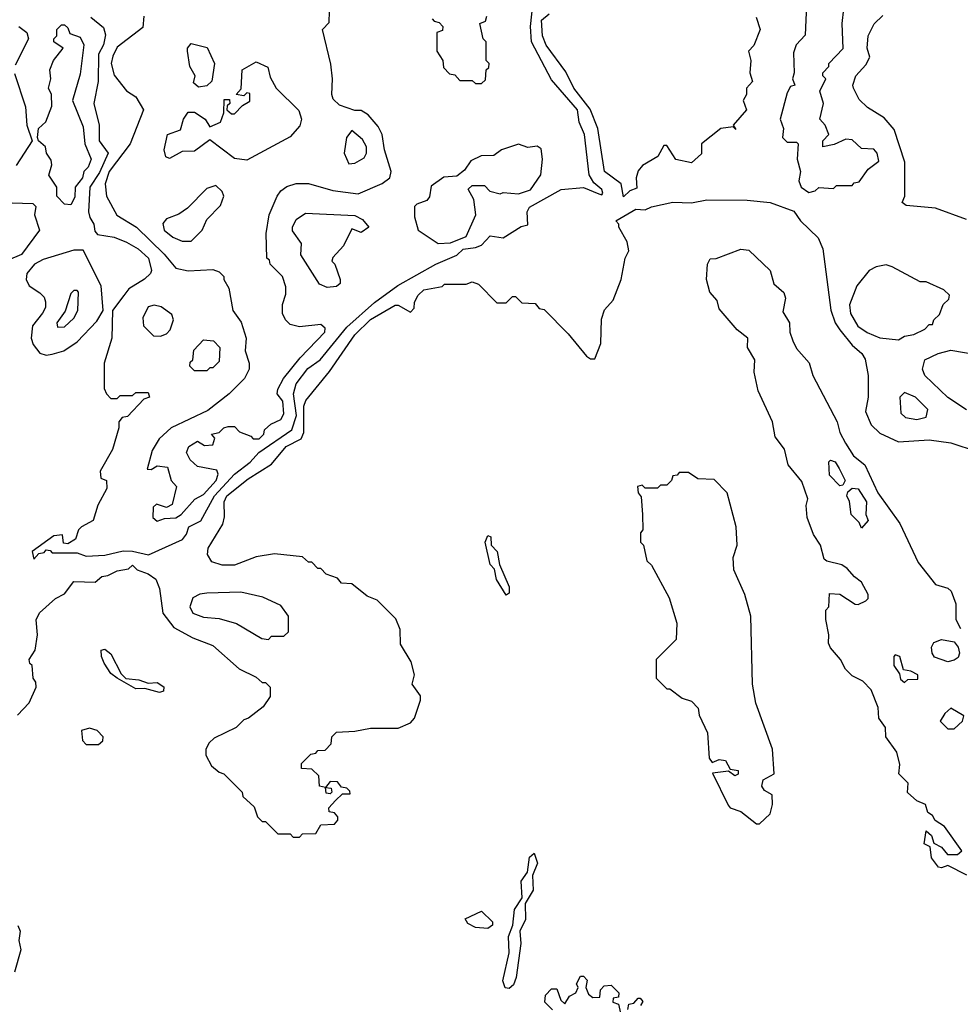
# Model space of a CAD drawing. Extents: x 2668140 to 2765664, y 823621 to 955240.
# Tile 194 of 256: x 2677489 to 2680535, y 905078 to 908267. Entities that reach past the tile are written whole.
import ezdxf

# ---------------------------------------------------------------- set-up
doc = ezdxf.new("R2010")
doc.units = 0

msp = doc.modelspace()

# ---------------------------------------------------------------- linework, layer by layer
at = {"layer": '0CON02XD'}
for points in [[(2677535, 906520), (2677551.7, 906538.3), (2677568.3, 906541.7), (2677575, 906550), (2677588.3, 906548.3), (2677595, 906540), (2677675, 906540), (2677705, 906530), (2677765, 906533.3), (2677825, 906546.7), (2677855, 906546.2), (2677906.1, 906533.9), (2678016.1, 906583.9), (2678029.5, 906600.5), (2678037.5, 906625), (2678076.1, 906643.9), (2678120, 906725), (2678184.5, 906795.5), (2678235.6, 906834.4), (2678263.8, 906865), (2678370.8, 906939.2), (2678385.6, 906985), (2678376, 907055), (2678385, 907087.5), (2678422.3, 907137.7), (2678462.5, 907165), (2678549.1, 907270.9), (2678638.8, 907351.2), (2678713.8, 907406.2), (2678837.5, 907475), (2678905, 907503.8), (2678925, 907523.3), (2678965, 907528.8), (2678985, 907536.7), (2679013, 907567), (2679055, 907560), (2679113, 907597), (2679135, 907602.5), (2679132.5, 907645), (2679140.7, 907659.3), (2679243, 907717), (2679315, 907723.3), (2679365, 907702.5), (2679375, 907700), (2679377.5, 907705), (2679375, 907717.5), (2679348.3, 907738.3), (2679333.8, 907765), (2679318.8, 907895), (2679301.2, 907935), (2679296.2, 907975), (2679211.7, 908071.7), (2679146.7, 908195), (2679143.8, 908245), (2679153.8, 908335)], [(2677935, 906643.3), (2677958.3, 906651.7), (2677995, 906653.8), (2678012.5, 906665), (2678056.2, 906713.8), (2678085, 906728.8), (2678126, 906775), (2678132.5, 906795), (2678128.3, 906808.3), (2678065, 906820), (2678041.7, 906841.7), (2678030, 906865), (2678037.5, 906885), (2678065, 906902.5), (2678088.3, 906888.3), (2678115, 906890), (2678121.7, 906911.7), (2678110, 906925), (2678135, 906930), (2678150, 906945), (2678165, 906950), (2678185, 906950), (2678201.7, 906931.7), (2678238.3, 906918.3), (2678245, 906910), (2678265, 906910), (2678280, 906925), (2678281.7, 906938.3), (2678303, 906957), (2678335, 906972.5), (2678345, 906990), (2678341.7, 907031.7), (2678323.3, 907055), (2678325, 907070), (2678343.8, 907105), (2678398, 907172), (2678477.5, 907255), (2678478.3, 907268.3), (2678465, 907280), (2678395, 907272.5), (2678365, 907280), (2678350, 907295), (2678340, 907315), (2678340, 907345), (2678351.7, 907378.3), (2678351.7, 907401.7), (2678340, 907435), (2678300, 907475), (2678298.3, 907488.3), (2678290, 907495), (2678287.5, 907575), (2678297.5, 907635), (2678323.3, 907695), (2678335, 907712.5), (2678355, 907726.7), (2678385, 907736.7), (2678425, 907736.7), (2678503.9, 907713.9), (2678585, 907703.3), (2678663.6, 907736.4), (2678687.5, 907755), (2678692.5, 907775), (2678671.2, 907845), (2678663.3, 907895), (2678650.7, 907920.7), (2678618.3, 907958.3), (2678595, 907972.5), (2678575, 907973.3), (2678525, 907990), (2678505, 908010), (2678500, 908025), (2678502.5, 908075), (2678497, 908123), (2678470, 908235), (2678491.7, 908258.3), (2678492.5, 908295)], [(2680037.5, 908315), (2680033, 908217), (2680004.2, 908185.8), (2679995, 908160), (2679997.5, 908095), (2679992.5, 908075), (2680000, 908055), (2679985, 908050), (2679975, 908030), (2679952, 907945), (2679962.5, 907915), (2679960, 907885), (2679975, 907870), (2680005, 907870), (2680010, 907865), (2680007.5, 907815), (2680017.5, 907775), (2680012.5, 907745), (2680020, 907725), (2680045, 907707.5)], [(2680045, 907707.5), (2680065, 907712.5), (2680077, 907723), (2680125, 907720), (2680135, 907730), (2680185, 907730), (2680191.7, 907738.3), (2680208.3, 907741.7), (2680237, 907783), (2680271.7, 907808.3), (2680266.7, 907835), (2680255, 907847.5), (2680215, 907850), (2680185, 907877.5), (2680165, 907880), (2680127, 907863), (2680090, 907855), (2680090, 907875), (2680110, 907895), (2680097.5, 907925), (2680080, 907945), (2680092.5, 907995), (2680080, 908035), (2680100, 908075), (2680090, 908085), (2680090, 908095), (2680110, 908115), (2680110, 908125), (2680156.4, 908173.6), (2680152.5, 908255), (2680158.3, 908301.7)], [(2677720, 908275), (2677761.2, 908241.2), (2677767.7, 908217.7), (2677760.8, 908185), (2677744.2, 908155), (2677743, 908067), (2677730, 907995), (2677746.7, 907925), (2677746.7, 907875), (2677776.2, 907835), (2677748.3, 907771.7), (2677716.2, 907725), (2677712, 907645), (2677716.1, 907626.1), (2677730, 907605), (2677732.5, 907582.5), (2677741.7, 907571.7), (2677795, 907562.5), (2677835, 907546.7), (2677872.5, 907525), (2677906.2, 907495), (2677916.7, 907455), (2677912.5, 907445), (2677893.6, 907426.4), (2677842.5, 907395), (2677826.1, 907373.9), (2677790, 907325), (2677787.5, 907235), (2677762.5, 907155), (2677763, 907073), (2677770, 907055), (2677785, 907040), (2677805, 907040), (2677815, 907050), (2677855, 907050), (2677865, 907060), (2677905, 907060), (2677910, 907045), (2677891.7, 907038.3), (2677838.3, 906981.7), (2677821.7, 906978.3), (2677810, 906965), (2677810, 906945), (2677790, 906875), (2677750, 906805), (2677751.7, 906781.7), (2677770, 906775), (2677771.7, 906748.3), (2677742.5, 906695), (2677727.5, 906645), (2677690, 906625), (2677680, 906615), (2677670, 906585), (2677645, 906570), (2677631.7, 906571.7), (2677628.3, 906598.3), (2677600, 906595), (2677530, 906545), (2677535, 906520)], [(2677891.7, 908278.3), (2677888.3, 908241.7), (2677805, 908177.5), (2677790.8, 908149.2), (2677786, 908125), (2677795, 908087.5), (2677835, 908036.7), (2677865, 908017.5), (2677890, 907975), (2677847.5, 907865), (2677779.2, 907775), (2677766.2, 907735), (2677770, 907695), (2677803.6, 907633.6), (2677867.5, 907595), (2677957.7, 907507.7), (2677995, 907462.5), (2678035, 907453.3), (2678115, 907457.5), (2678135, 907450), (2678150, 907435), (2678150, 907425), (2678167, 907397), (2678180, 907325), (2678207, 907287), (2678222.5, 907235)], [(2678825, 908270), (2678831.7, 908261.7), (2678848.3, 908258.3), (2678860, 908245), (2678858.3, 908231.7), (2678840, 908225), (2678840, 908165), (2678860, 908135), (2678861.7, 908111.7), (2678881.7, 908091.7), (2678898.3, 908088.3), (2678915, 908070), (2678955, 908070), (2678965, 908060), (2678985, 908060), (2678998.3, 908071.7), (2679000, 908105), (2679008.3, 908111.7), (2679010, 908125), (2679000, 908135), (2679000, 908195), (2678990, 908205), (2678980, 908255), (2678998.3, 908261.7), (2679001.7, 908278.3)], [(2679445, 907693.3), (2679437.5, 907735), (2679383.3, 907775), (2679361.2, 907915), (2679337, 907977), (2679284.2, 908045), (2679258.3, 908098.3), (2679194.4, 908184.4), (2679182.5, 908215), (2679179.2, 908265), (2679204.1, 908285.9)], [(2679873.8, 908275), (2679887.5, 908235), (2679867, 908183), (2679850, 908165), (2679856.7, 908135), (2679853.3, 908095), (2679863, 908067), (2679842.5, 908045), (2679842.5, 908025), (2679832.5, 908005), (2679842.5, 907975), (2679800, 907925), (2679808.3, 907911.7), (2679800, 907920), (2679760, 907915), (2679697.5, 907865), (2679697, 907833), (2679665, 907803.3), (2679613.8, 907813.8), (2679585, 907860), (2679575, 907860), (2679556.4, 907823.6), (2679505.8, 907794.2), (2679492.7, 907777.3), (2679485.8, 907755), (2679488.3, 907721.7), (2679465, 907712.5), (2679445, 907693.3)], [(2680555, 907620), (2680455, 907656.2), (2680360, 907665), (2680347.5, 907675), (2680356.2, 907695), (2680356.2, 907805), (2680321.7, 907911.7), (2680289.3, 907949.3), (2680235, 907982.5), (2680208.3, 908008.3), (2680190, 908045), (2680187.5, 908055), (2680197.5, 908085), (2680229.3, 908120.7), (2680242.5, 908145), (2680233.3, 908175), (2680237.5, 908215), (2680257, 908253), (2680285, 908280)], [(2677486.2, 908245), (2677512.5, 908225), (2677517.5, 908205), (2677475, 908120)], [(2677655, 907667.5), (2677635, 907670), (2677610, 907695), (2677610, 907725), (2677583.9, 907763.9), (2677593.6, 907796.4), (2677591.7, 907811.7), (2677576.7, 907835), (2677572.5, 907855), (2677550, 907875), (2677547.5, 907885), (2677550, 907915), (2677573.6, 907936.4), (2677593, 907987), (2677592.5, 908025), (2677582.5, 908045), (2677590, 908075), (2677586.7, 908105), (2677598.8, 908135), (2677630, 908175), (2677600, 908195), (2677600, 908205), (2677610, 908215), (2677610, 908235), (2677625, 908250), (2677635, 908250), (2677645, 908240), (2677651.7, 908221.7), (2677685, 908210), (2677697.5, 908185), (2677685, 908090), (2677660, 908005), (2677695, 907920), (2677700.8, 907865), (2677721.2, 907815), (2677710.7, 907789.3), (2677697.5, 907775), (2677693.3, 907755), (2677668.8, 907725), (2677668.3, 907691.7), (2677655, 907667.5)], [(2678068.3, 908048.3), (2678052.5, 908062.5), (2678057.5, 908085), (2678040, 908115), (2678032.5, 908165), (2678032.5, 908175), (2678045, 908190), (2678096.4, 908176.4), (2678120, 908125), (2678111.7, 908068.3), (2678095, 908052.5), (2678068.3, 908048.3)], [(2678225, 907812.5), (2678185, 907817.5), (2678105, 907877.5), (2678055, 907841.2), (2678015, 907840), (2677975, 907817.5), (2677963, 907823), (2677957.5, 907845), (2677967.5, 907895), (2678010, 907910), (2678020, 907945), (2678035, 907967.5), (2678055, 907967.5), (2678090, 907945), (2678105, 907920), (2678140, 907935), (2678150, 907965), (2678151.7, 908008.3), (2678168.3, 908008.3), (2678170, 907995), (2678161.7, 907988.3), (2678160, 907975), (2678175, 907962.5), (2678185, 907962.5), (2678210.7, 907989.3), (2678235, 908002.5), (2678235, 908027.5), (2678225, 908030), (2678215, 908020), (2678190, 908025), (2678207, 908043), (2678210, 908105), (2678255, 908130), (2678293, 908113), (2678300.5, 908080.5), (2678320, 908045), (2678393, 907973), (2678402.5, 907945), (2678397, 907923), (2678365, 907887.5), (2678225, 907812.5)], [(2677472.1, 908092.1), (2677508.6, 907985), (2677512.5, 907925), (2677530, 907875), (2677478, 907795)], [(2678555, 907800), (2678575, 907802.5), (2678605, 907820), (2678612.5, 907835), (2678612.5, 907855), (2678599.3, 907879.3), (2678565, 907907.5), (2678547.5, 907885), (2678540, 907835), (2678555, 907800)], [(2678845, 907542.5), (2678885, 907544), (2678935.7, 907564.3), (2678966.7, 907635), (2678960, 907685), (2678941.7, 907718.3), (2678955, 907730), (2678995, 907730), (2679011.7, 907711.7), (2679045, 907702.5), (2679055, 907707.5), (2679105, 907702.5), (2679143.6, 907716.4), (2679177.5, 907765), (2679182.5, 907815), (2679178.3, 907848.3), (2679165, 907857.5), (2679135, 907853.3), (2679105, 907863.3), (2679050, 907845), (2679025, 907827.5), (2678983.6, 907826.4), (2678950.7, 907809.3), (2678930, 907780), (2678905, 907760), (2678863, 907757), (2678821.7, 907728.3), (2678817, 907693), (2678808.3, 907681.7), (2678775, 907670), (2678768.3, 907661.7), (2678768.3, 907628.3), (2678780, 907585), (2678845, 907542.5)], [(2678045, 907550), (2678080, 907585), (2678095, 907620), (2678140, 907665), (2678150, 907695), (2678145, 907710), (2678125, 907730), (2678095, 907720), (2678033, 907657), (2678005, 907637.5), (2677965, 907622.5), (2677953, 907607), (2677957.5, 907585), (2677985, 907562.5), (2678015, 907550), (2678045, 907550)], [(2678492.3, 907127.7), (2678575, 907246.7), (2678625, 907296), (2678705, 907342.5), (2678715, 907342.5), (2678755, 907320), (2678767, 907333), (2678768.3, 907351.7), (2678780, 907375), (2678798.3, 907391.7), (2678857, 907403), (2678865, 907410), (2678935, 907410), (2678955, 907417.5), (2678975, 907410), (2679035, 907350), (2679065, 907350), (2679085, 907370), (2679095, 907370), (2679115, 907350), (2679158.3, 907348.3), (2679171.7, 907331.7), (2679188.3, 907328.3), (2679265, 907250), (2679325, 907177.5), (2679338.3, 907168.3), (2679351.7, 907168.3), (2679371.7, 907218.3), (2679373, 907297), (2679383, 907327), (2679411.7, 907358.3), (2679437.5, 907425), (2679450, 907495), (2679461.7, 907518.3), (2679457, 907547), (2679430, 907595), (2679430, 907605), (2679420, 907615), (2679485, 907653.3), (2679515, 907651.2), (2679535, 907661.2), (2679604.3, 907675.7), (2679665, 907674), (2679715, 907683.1), (2679845, 907682.5), (2679920, 907675), (2679996.7, 907646.7), (2680017.5, 907615), (2680075, 907560), (2680090, 907525), (2680116.2, 907326.2), (2680130, 907285), (2680145, 907262.5), (2680185, 907212.5), (2680216.4, 907186.4), (2680227, 907167), (2680237.5, 907115), (2680236.7, 907045), (2680228.3, 906998.3), (2680246.7, 906955), (2680275, 906927.5), (2680335, 906900), (2680435, 906906.7), (2680505, 906896.7), (2680675, 906840)], [(2677465, 907673.8), (2677531.7, 907671.7), (2677541.7, 907661.7), (2677537.5, 907635), (2677553.8, 907585), (2677495, 907506.7), (2677415, 907473.3)], [(2678485, 907400), (2678460.7, 907410.7), (2678400, 907505), (2678401.7, 907541.7), (2678373, 907583), (2678372.5, 907595), (2678385, 907620), (2678415, 907640), (2678575, 907632.5), (2678599.3, 907619.3), (2678620, 907595), (2678595, 907577.5), (2678565, 907590), (2678537.5, 907535), (2678503, 907497), (2678500, 907485), (2678510, 907475), (2678527.5, 907425), (2678527, 907413), (2678515, 907402.5), (2678485, 907400)], [(2680556.4, 905496.4), (2680495, 905527.5), (2680475, 905520), (2680465, 905522.5), (2680442.3, 905552.3), (2680438.3, 905588.3), (2680418.3, 905598.3), (2680425, 905640), (2680442.5, 905625), (2680450, 905600), (2680475, 905586.7), (2680493.9, 905563.9), (2680526.2, 905563.8), (2680540, 905575), (2680483.9, 905653.9), (2680453.6, 905673.6), (2680445, 905690), (2680430, 905700), (2680422.5, 905725), (2680395, 905737.5), (2680364.2, 905764.2), (2680366.2, 905795), (2680336.2, 905825), (2680340, 905855), (2680330, 905895), (2680294, 905944), (2680293.3, 905975), (2680272, 906005), (2680269.3, 906039.3), (2680247, 906097), (2680220, 906125), (2680185, 906142.5), (2680163.6, 906163.6), (2680147.5, 906195), (2680115, 906232.5), (2680108.3, 906248.3), (2680110, 906275), (2680100, 906325), (2680100, 906355), (2680110, 906365), (2680111.7, 906408.3), (2680145, 906406.2), (2680195, 906373.8), (2680205, 906373.3), (2680230, 906385), (2680237, 906393), (2680236.7, 906405), (2680215.8, 906445.8), (2680192.3, 906462.3), (2680169.3, 906489.3), (2680151.7, 906501.7), (2680103, 906513), (2680095, 906520), (2680082.5, 906565), (2680060, 906600), (2680039.2, 906655), (2680035.9, 906694.1), (2680041.2, 906715), (2680021.7, 906771.7), (2679978, 906825), (2679965.9, 906875.9), (2679936.4, 906916.4), (2679926.7, 906965), (2679881.2, 907065), (2679867.5, 907125), (2679870, 907165), (2679846.2, 907205), (2679847.5, 907235), (2679812.3, 907262.3), (2679755, 907330), (2679748, 907358), (2679724, 907385), (2679713.8, 907425), (2679716.7, 907475), (2679725, 907492.5), (2679745, 907493.8), (2679825, 907523.3), (2679850.7, 907520.7), (2679920, 907455), (2679931.7, 907411.7), (2679963.6, 907383.6), (2679968.8, 907365), (2679960.7, 907320.7), (2679982.5, 907285), (2679983.3, 907255), (2679993, 907227), (2680005, 907202.5), (2680045.9, 907155.9), (2680057.5, 907115), (2680136.2, 906965), (2680145, 906930), (2680163.3, 906895), (2680190, 906855), (2680226.2, 906825), (2680268.8, 906735), (2680340, 906635), (2680399.3, 906509.3), (2680455, 906437.5), (2680495, 906426.2), (2680505.7, 906415.7), (2680520.8, 906375), (2680521.2, 906325), (2680536.2, 906295)], [(2677575, 907180), (2677595, 907183.3), (2677632.5, 907195), (2677675.8, 907224.2), (2677739.3, 907290.7), (2677760, 907325), (2677753.3, 907405), (2677695, 907520), (2677665, 907520), (2677565, 907490), (2677537.5, 907475), (2677512.5, 907445), (2677510, 907425), (2677520, 907405), (2677555, 907382.5), (2677568.3, 907368.3), (2677573, 907353), (2677572.5, 907335), (2677563.6, 907316.4), (2677531.2, 907275), (2677526.7, 907235), (2677532.5, 907215), (2677555, 907187.5), (2677575, 907180)], [(2680335, 907230), (2680355, 907242.5), (2680385, 907247.5), (2680420, 907265), (2680435, 907280), (2680445, 907280), (2680450, 907295), (2680468.3, 907311.7), (2680480, 907345), (2680498.3, 907361.7), (2680500, 907375), (2680481.7, 907391.7), (2680425, 907417.5), (2680405, 907417.5), (2680315, 907466.7), (2680295, 907472.5), (2680263, 907467), (2680240, 907455), (2680200, 907405), (2680177, 907343), (2680180, 907315), (2680204.1, 907274.1), (2680234.1, 907254.1), (2680275, 907236.7), (2680335, 907230)], [(2677611.7, 907271.7), (2677635, 907272.5), (2677665, 907300), (2677677.5, 907325), (2677680, 907385), (2677675, 907390), (2677665, 907390), (2677655, 907380), (2677637, 907323), (2677610, 907285), (2677611.7, 907271.7)], [(2677945, 907242.5), (2677965, 907250), (2677977, 907263), (2677987.5, 907295), (2677981.7, 907311.7), (2677947, 907337), (2677925, 907342.5), (2677905, 907337.5), (2677888.3, 907301.7), (2677890, 907275), (2677923, 907243), (2677945, 907242.5)], [(2678222.5, 907235), (2678220, 907195), (2678232.5, 907155), (2678232.5, 907135), (2678217.5, 907105), (2678167.5, 907055), (2678098.3, 907001.7), (2677980, 906945), (2677940.7, 906909.3), (2677918.3, 906871.7), (2677901.7, 906811.7), (2677915, 906810), (2677935, 906822.5), (2677968.3, 906818.3), (2677980, 906775), (2677997.5, 906755), (2677983, 906697), (2677965, 906687.5), (2677932.5, 906697.5), (2677921.7, 906688.3), (2677920, 906655), (2677935, 906643.3)], [(2678095, 907130), (2678055, 907130), (2678040, 907145), (2678041.7, 907158.3), (2678050, 907165), (2678053, 907197), (2678085, 907230), (2678117, 907227), (2678137.5, 907205), (2678135, 907160), (2678115, 907140), (2678105, 907140), (2678095, 907130)], [(2680555, 907003.3), (2680495, 907043.3), (2680420, 907115), (2680412.5, 907135), (2680420, 907165), (2680463.6, 907186.4), (2680505, 907196.7), (2680625, 907176.7)], [(2677482.5, 906015), (2677520, 906055), (2677542.5, 906105), (2677541.7, 906121.7), (2677532.5, 906135), (2677530, 906175), (2677521.7, 906181.7), (2677520, 906195), (2677540, 906225), (2677547.5, 906275), (2677543, 906323), (2677553.9, 906346.1), (2677605, 906392.5), (2677635, 906407.5), (2677665, 906447.5), (2677734.1, 906445.9), (2677755, 906463.3), (2677775, 906466.7), (2677805, 906482.5), (2677841.7, 906488.3), (2677855, 906500), (2677870, 906485), (2677905, 906472.5), (2677930, 906455), (2677942.5, 906425), (2677953.3, 906345), (2677988.3, 906298.3), (2678050, 906265), (2678115, 906240), (2678200, 906165), (2678255, 906137.5), (2678275, 906120), (2678285, 906120), (2678300, 906105), (2678300, 906075), (2678278.3, 906041.7), (2678230, 906005), (2678215, 906000), (2678190, 905975), (2678119.3, 905940.7), (2678102.5, 905925), (2678092.5, 905905), (2678092.5, 905885), (2678110.7, 905850.7), (2678135, 905830), (2678150, 905825), (2678210, 905765), (2678211.7, 905751.7), (2678248.3, 905718.3), (2678260, 905685), (2678275, 905670), (2678285, 905670), (2678325, 905630), (2678365, 905630), (2678375, 905620), (2678395, 905620), (2678405, 905630), (2678448.3, 905631.7), (2678465, 905660), (2678508.3, 905661.7), (2678520, 905675), (2678520, 905685), (2678508.3, 905698.3), (2678491.7, 905701.7), (2678490, 905715), (2678511.7, 905738.3), (2678535, 905760), (2678560, 905760), (2678558.3, 905768.3), (2678548.3, 905778.3), (2678531.7, 905781.7), (2678518.3, 905798.3), (2678495, 905800), (2678480, 905780), (2678498.3, 905778.3), (2678500, 905765), (2678495, 905760), (2678481.7, 905761.7), (2678480, 905780), (2678460, 905785), (2678458.3, 905818.3), (2678435, 905840), (2678401.7, 905841.7), (2678401.7, 905858.3), (2678431.7, 905888.3), (2678448.3, 905891.7), (2678455, 905900), (2678478.3, 905901.7), (2678498.3, 905921.7), (2678500, 905945), (2678515, 905960), (2678575, 905962.5), (2678625, 905972.5), (2678715, 905972.5), (2678755, 905990), (2678767.5, 906005), (2678787, 906063), (2678787, 906077), (2678760, 906115), (2678767.5, 906145), (2678757, 906187), (2678722.5, 906245), (2678721.7, 906291.7), (2678707, 906327), (2678647, 906387), (2678615, 906400), (2678565, 906440), (2678531.7, 906441.7), (2678518.3, 906458.3), (2678481.7, 906471.7), (2678465, 906490), (2678455, 906490), (2678435, 906510), (2678425, 906510), (2678405, 906527.5), (2678315, 906536.7), (2678255, 906527.5), (2678185, 906500), (2678145, 906500), (2678111.7, 906511.7), (2678097.5, 906535), (2678100, 906555), (2678147, 906633), (2678153, 906657), (2678152, 906705), (2678160, 906725), (2678229.5, 906780.5), (2678305, 906827.5), (2678352.5, 906885), (2678400.5, 906909.5), (2678409.5, 906930.5), (2678410, 907015), (2678416.2, 907033.8), (2678492.3, 907127.7)], [(2680395, 906972.5), (2680425, 906980), (2680430, 907005), (2680390, 907045), (2680355, 907060), (2680340, 907045), (2680343, 906993), (2680358.3, 906978.3), (2680395, 906972.5)], [(2680145, 906757.5), (2680111.7, 906791.7), (2680110, 906835), (2680115, 906840), (2680130, 906835), (2680143.3, 906813.3), (2680162.5, 906775), (2680155, 906760), (2680145, 906757.5)], [(2679885, 905662.5), (2679920, 905695), (2679927.5, 905725), (2679926.2, 905756.2), (2679901.1, 905771.1), (2679892.2, 905785), (2679897.5, 905805), (2679932.5, 905825), (2679927.5, 905905), (2679873, 906053), (2679862.5, 906115), (2679856.7, 906335), (2679837.5, 906405), (2679802.5, 906485), (2679800, 906525), (2679812.5, 906565), (2679810, 906625), (2679780, 906735), (2679738.3, 906778.3), (2679685, 906780), (2679655, 906800), (2679625, 906800), (2679618.3, 906791.7), (2679605, 906790), (2679600, 906775), (2679585, 906760), (2679565, 906760), (2679555, 906750), (2679515, 906750), (2679505, 906760), (2679490, 906755), (2679492.5, 906735), (2679501.7, 906721.7), (2679506.7, 906665), (2679507.5, 906615), (2679500, 906605), (2679500, 906575), (2679510, 906565), (2679520, 906515), (2679535, 906500), (2679592.5, 906395), (2679617, 906313), (2679615, 906260), (2679550, 906195), (2679550, 906135), (2679585, 906100), (2679595, 906100), (2679635, 906070), (2679665, 906060), (2679687, 906037), (2679690, 906015), (2679717, 905957), (2679722.5, 905875), (2679731.7, 905861.7), (2679755, 905870.8), (2679775, 905868.1), (2679790.3, 905840.3), (2679815.6, 905835), (2679816.1, 905823.9), (2679805, 905818.6), (2679785, 905833.3), (2679733, 905827), (2679783.3, 905723.3), (2679790, 905715), (2679825, 905702.5), (2679875, 905662.5), (2679885, 905662.5)], [(2680215, 906620), (2680208.3, 906638.3), (2680182.5, 906665), (2680176.4, 906706.4), (2680167.5, 906725), (2680171.7, 906738.3), (2680185, 906750), (2680205, 906747.5), (2680231.2, 906705), (2680230, 906665), (2680237.5, 906645), (2680215, 906620)], [(2679065, 906403.3), (2679033.8, 906453.8), (2679027, 906487), (2679013, 906503), (2678996.7, 906575), (2679005, 906596.7), (2679015, 906592.5), (2679016.7, 906565), (2679036, 906545), (2679043, 906503), (2679075, 906430), (2679075, 906410), (2679065, 906403.3)], [(2678295, 906260), (2678305, 906270), (2678345, 906270), (2678360, 906285), (2678360, 906335), (2678335, 906370), (2678277, 906397), (2678205, 906412.5), (2678095, 906410), (2678073, 906407), (2678050, 906395), (2678040, 906365), (2678050, 906345), (2678085, 906332.5), (2678135, 906327.5), (2678191.7, 906311.7), (2678273, 906263), (2678295, 906260)], [(2680495, 906187.5), (2680452.3, 906202.3), (2680443.8, 906215), (2680442.5, 906235), (2680450, 906250), (2680475, 906260), (2680515, 906252.5), (2680528.8, 906235), (2680532.5, 906215), (2680528.3, 906201.7), (2680515, 906192.5), (2680495, 906187.5)], [(2677942.3, 906087.7), (2677895, 906101.2), (2677865, 906100), (2677805, 906134), (2677785, 906150), (2677763, 906183), (2677753.8, 906205), (2677753.3, 906225), (2677765, 906228.8), (2677785, 906213.3), (2677818.3, 906148.3), (2677833, 906133), (2677875, 906129.2), (2677905, 906118.8), (2677935, 906120), (2677956.5, 906106.5), (2677955, 906092), (2677942.3, 906087.7)], [(2680355, 906120), (2680365, 906130), (2680398.3, 906131.7), (2680397.5, 906145), (2680375, 906157.5), (2680351.7, 906161.7), (2680340, 906205), (2680325, 906210), (2680320, 906205), (2680320, 906175), (2680338.3, 906148.3), (2680341.7, 906131.7), (2680355, 906120)], [(2680515, 905970), (2680542.5, 905995), (2680547, 906013), (2680505, 906037.5), (2680485, 906020), (2680470, 905995), (2680495, 905970), (2680515, 905970)], [(2677745, 905920), (2677758.3, 905931.7), (2677760, 905945), (2677740, 905965), (2677715, 905972.5), (2677690, 905965), (2677693, 905933), (2677705, 905920), (2677745, 905920)], [(2679075, 905130), (2679062, 905132), (2679054.3, 905154.3), (2679074.2, 905245), (2679072, 905298), (2679086.7, 905335), (2679091.2, 905385), (2679116.7, 905423.3), (2679112.9, 905477.1), (2679134.1, 905505.9), (2679140.8, 905555), (2679155, 905567.5), (2679165.7, 905535), (2679150, 905495), (2679151.7, 905448.3), (2679126.7, 905405), (2679126.9, 905353.1), (2679108.8, 905315), (2679112.5, 905275), (2679097.5, 905165), (2679088.3, 905141.7), (2679075, 905130)], [(2679005, 905323.3), (2678965, 905326.7), (2678940.5, 905340.5), (2678932.5, 905355), (2678985, 905380), (2679020, 905345), (2679020, 905335), (2679005, 905323.3)], [(2677483.8, 905333.8), (2677491.2, 905315), (2677486.7, 905285), (2677492.9, 905255), (2677472.9, 905182.9)], [(2679215, 905060), (2679190, 905085), (2679191.7, 905108.3), (2679211.7, 905128.3), (2679228.3, 905128.3), (2679241.7, 905091.7), (2679255, 905080), (2679270, 905105), (2679290, 905115), (2679297.5, 905132.5), (2679292.5, 905145), (2679305, 905170), (2679315, 905170), (2679327, 905157), (2679322.5, 905132.5), (2679331.7, 905111.7), (2679345, 905100), (2679368.3, 905101.7), (2679370, 905125), (2679381.7, 905138.3), (2679405, 905140), (2679430, 905115), (2679428.3, 905101.7), (2679411.7, 905098.3), (2679410, 905085), (2679428.3, 905078.3), (2679435, 905050)], [(2679458.3, 905061.7), (2679461.7, 905078.3), (2679478.3, 905081.7), (2679491.7, 905098.3), (2679498.3, 905098.3), (2679507.5, 905087.5), (2679500, 905075)]]:
    msp.add_lwpolyline(points, dxfattribs=at)

doc.saveas('drawing.dxf')
